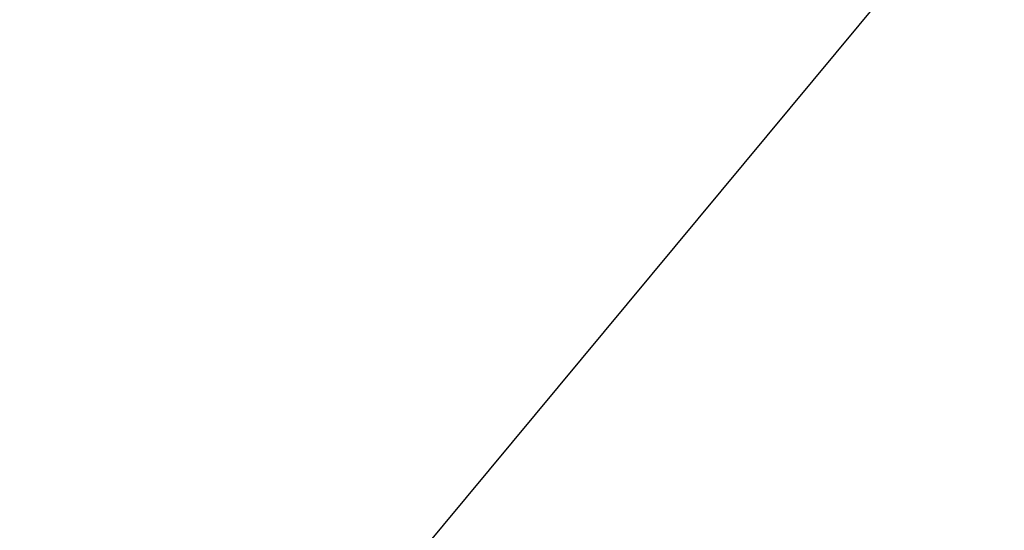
# Model space of a CAD drawing. Header units: millimetres. Extents: x -225 to 225, y 20 to 511.
# Tile 146 of 256: x -195.23709 to -195.22419, y 40.74266 to 40.74935. Entities that reach past the tile are written whole.
import ezdxf

# ---------------------------------------------------------------- set-up
doc = ezdxf.new("R2010")
doc.units = ezdxf.units.MM
doc.layers.add('SISTA 05_tapissée', color=7, linetype='Continuous', true_color=0xffffff)

msp = doc.modelspace()

# ---------------------------------------------------------------- linework, layer by layer
at = {"layer": 'SISTA 05_tapissée', "color": 7, "true_color": 0xffffff}
msp.add_line((-194.619367, 41.479411, 774.853553), (-197.535166, 37.970565, 774.853553), dxfattribs=at)
for points, knots in [([(-203.765494, 52.145748, 779.499999), (-203.032212, 51.123475, 779.499999), (-202.255589, 50.129547, 779.499999), (-201.061821, 48.661394, 779.499999), (-200.6537, 48.169981, 779.499999), (-199.835569, 47.200915, 779.499999), (-199.41793, 46.714273, 779.499999), (-198.586566, 45.76023, 779.499999), (-198.162717, 45.281167, 779.499999), (-197.317909, 44.342772, 779.499999), (-196.887781, 43.873208, 779.499999), (-196.024295, 42.952001, 779.499999), (-195.585457, 42.494451, 779.499999), (-194.703584, 41.604367, 779.499999), (-194.258635, 41.169411, 779.499999), (-193.804395, 40.744986, 779.499999)], [0.030341, 0.030341, 0.030341, 0.030341, 3.812719, 3.812719, 5.719078, 5.719078, 7.625438, 7.625438, 9.5234, 9.5234, 11.421362, 11.421362, 13.319324, 13.319324, 15.188367, 15.188367, 15.188367, 15.188367]), ([(-193.810328, 40.749245, 779.499999), (-194.100228, 40.377607, 779.500151), (-194.390098, 40.006012, 779.425646), (-194.941574, 39.299061, 779.134576), (-195.203091, 38.963819, 778.918056), (-195.672238, 38.362422, 778.364115), (-195.879792, 38.096364, 778.026783), (-196.220668, 37.659413, 777.264218), (-196.353934, 37.488592, 776.839108), (-196.533158, 37.258878, 775.942594), (-196.579086, 37.200022, 775.471335), (-196.579097, 37.20003, 774.999999)], [0, 0, 0, 0, 0.2, 0.2, 0.4, 0.4, 0.6, 0.6, 0.8, 0.8, 1, 1, 1, 1])]:
    msp.add_open_spline(points, degree=3, knots=knots, dxfattribs=at)

doc.saveas('drawing.dxf')
